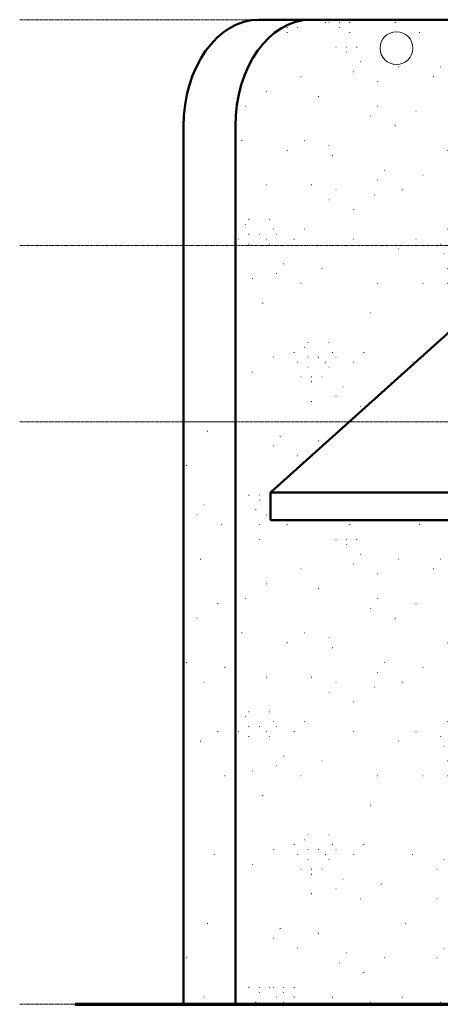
# Model space of a CAD drawing. Header units: inches. Extents: x -558 to 632, y -7 to 251.
# Tile 1 of 8: x -558 to -456, y 0 to 240. Entities that reach past the tile are written whole.
import ezdxf

# ---------------------------------------------------------------- set-up
doc = ezdxf.new("R2010")
doc.units = ezdxf.units.IN
doc.header["$MEASUREMENT"] = 0
doc.linetypes.add('Center 1_4_', pattern=[0.53125, 0.25, -0.09375, 0.09375, -0.09375])
for name, color, linetype, lineweight in [('A-DETL', 90, 'Continuous', 9), ('A-DETL-THIN', 151, 'Continuous', 9), ('A-FLOR-LEVL', 51, 'Continuous', 9), ('A-ROOF', 132, 'Continuous', 9), ('A-WALL', 90, 'Continuous', 9), ('A-WALL-PATT', 111, 'Continuous', 9), ('Q-SPCQ', 2, 'Continuous', 9)]:
    doc.layers.add(name, color=color, linetype=linetype, lineweight=lineweight)

msp = doc.modelspace()

# ---------------------------------------------------------------- hatches: boundary and pattern name
at = {"layer": 'A-WALL-PATT'}
h = msp.add_hatch(dxfattribs=at)
h.set_pattern_fill('FP_2', color=256, style=0, pattern_type=2)
h.set_pattern_definition([(0, (-539.28, 88.04), (0, 120), [0.112, -84.74]), (0, (-584.25, 50.84), (0, 120), [0.112, -84.74]), (0, (-557.95, 48.44), (0, 120), [0.112, -84.74]), (0, (-537.58, 79.64), (0, 120), [0.112, -84.74]), (0, (-549.46, 139.64), (0, 120), [0.112, -84.74]), (0, (-591.89, 138.44), (0, 120), [0.112, -84.74]), (0, (-574.92, 106.04), (0, 120), [0.112, -84.74]), (0, (-570.67, 101.24), (0, 120), [0.112, -84.74]), (0, (-525.7, 113.24), (0, 120), [0.11, -84.74]), (0, (-523.15, 112.04), (0, 120), [0.11, -84.74]), (0, (-523.15, 113.24), (0, 120), [0.11, -84.74]), (0, (-520.61, 113.24), (0, 120), [0.11, -84.74]), (0, (-537.58, 115.64), (0, 120), [0.11, -84.74]), (0, (-535.03, 114.44), (0, 120), [0.11, -84.74]), (0, (-535.03, 115.64), (0, 120), [0.11, -84.74]), (0, (-532.49, 115.64), (0, 120), [0.11, -84.74]), (0, (-529.94, 109.64), (0, 120), [0.11, -84.74]), (0, (-527.4, 108.44), (0, 120), [0.11, -84.74]), (0, (-527.4, 109.64), (0, 120), [0.11, -84.74]), (0, (-524.85, 109.64), (0, 120), [0.11, -84.74]), (0, (-529.1, 112.04), (0, 120), [0.11, -84.74]), (0, (-526.55, 110.84), (0, 120), [0.11, -84.74]), (0, (-526.55, 112.04), (0, 120), [0.11, -84.74]), (0, (-524, 112.04), (0, 120), [0.11, -84.74]), (0, (-535.88, 110.84), (0, 120), [0.11, -84.74]), (0, (-533.34, 109.64), (0, 120), [0.11, -84.74]), (0, (-533.34, 110.84), (0, 120), [0.11, -84.74]), (0, (-530.79, 110.84), (0, 120), [0.11, -84.74]), (0, (-531.64, 116.84), (0, 120), [0.11, -84.74]), (0, (-529.1, 115.64), (0, 120), [0.11, -84.74]), (0, (-529.1, 116.84), (0, 120), [0.11, -84.74]), (0, (-526.55, 116.84), (0, 120), [0.11, -84.74]), (0, (-566.43, 113.24), (0, 120), [0.112, -84.74]), (0, (-563.88, 112.04), (0, 120), [0.112, -84.74]), (0, (-563.88, 113.24), (0, 120), [0.11, -84.74]), (0, (-561.34, 113.24), (0, 120), [0.11, -84.74]), (0, (-568.13, 119.24), (0, 120), [0.11, -84.74]), (0, (-565.58, 118.04), (0, 120), [0.11, -84.74]), (0, (-565.58, 119.24), (0, 120), [0.11, -84.74]), (0, (-563.04, 119.24), (0, 120), [0.11, -84.74]), (0, (-530.79, 139.64), (0, 120), [0.11, -84.74]), (0, (-528.25, 138.44), (0, 120), [0.11, -84.74]), (0, (-528.25, 139.64), (0, 120), [0.11, -84.74]), (0, (-525.7, 139.64), (0, 120), [0.11, -84.74]), (0, (-574.92, 152.84), (0, 120), [0.112, -84.74]), (0, (-572.37, 151.64), (0, 120), [0.112, -84.74]), (0, (-572.37, 152.84), (0, 120), [0.112, -84.74]), (0, (-569.83, 152.84), (0, 120), [0.112, -84.74]), (0, (-581.7, 124.04), (0, 120), [0.112, -84.74]), (0, (-579.16, 122.84), (0, 120), [0.112, -84.74]), (0, (-579.16, 124.04), (0, 120), [0.112, -84.74]), (0, (-576.61, 124.04), (0, 120), [0.112, -84.74]), (0, (-524, 143.24), (0, 120), [0.11, -84.74]), (0, (-521.46, 142.04), (0, 120), [0.11, -84.74]), (0, (-521.46, 143.24), (0, 120), [0.11, -84.74]), (0, (-518.91, 143.24), (0, 120), [0.11, -84.74]), (0, (-587.64, 124.04), (0, 120), [0.112, -84.74]), (0, (-585.1, 122.84), (0, 120), [0.112, -84.74]), (0, (-585.1, 124.04), (0, 120), [0.112, -84.74]), (0, (-582.55, 124.04), (0, 120), [0.112, -84.74]), (0, (-530.79, 154.04), (0, 120), [0.112, -84.74]), (0, (-535.88, 150.44), (0, 120), [0.112, -84.74]), (0, (-540.13, 155.24), (0, 120), [0.112, -84.74]), (0, (-541.82, 152.84), (0, 120), [0.112, -84.74]), (0, (-540.98, 120.44), (0, 120), [0.11, -84.74]), (0, (-546.07, 116.84), (0, 120), [0.11, -84.74]), (0, (-550.31, 121.64), (0, 120), [0.11, -84.74]), (0, (-552, 119.24), (0, 120), [0.11, -84.74]), (0, (-531.64, 107.24), (0, 120), [0.11, -84.74]), (0, (-536.73, 103.64), (0, 120), [0.11, -84.74]), (0, (-540.98, 108.44), (0, 120), [0.11, -84.74]), (0, (-542.67, 106.04), (0, 120), [0.11, -84.74]), (0, (-557.95, 120.44), (0, 120), [0.11, -84.74]), (0, (-563.04, 116.84), (0, 120), [0.11, -84.74]), (0, (-567.28, 121.64), (0, 120), [0.11, -84.74]), (0, (-568.98, 119.24), (0, 120), [0.11, -84.74]), (0, (-554.55, 131.24), (0, 120), [0.11, -84.74]), (0, (-559.64, 127.64), (0, 120), [0.11, -84.74]), (0, (-563.88, 132.44), (0, 120), [0.112, -84.74]), (0, (-565.58, 130.04), (0, 120), [0.112, -84.74]), (0, (-513.82, 127.64), (0, 120), [0.11, -84.74]), (0, (-518.91, 124.04), (0, 120), [0.11, -84.74]), (0, (-523.15, 128.84), (0, 120), [0.11, -84.74]), (0, (-524.85, 126.44), (0, 120), [0.11, -84.74]), (0, (-546.91, 97.64), (0, 120), [0.112, -84.74]), (0, (-552, 94.04), (0, 120), [0.112, -84.74]), (0, (-556.25, 98.84), (0, 120), [0.112, -84.74]), (0, (-557.95, 96.44), (0, 120), [0.112, -84.74]), (0, (-551.16, 108.44), (0, 120), [0.11, -84.74]), (0, (-556.25, 104.84), (0, 120), [0.112, -84.74]), (0, (-560.49, 109.64), (0, 120), [0.112, -84.74]), (0, (-562.19, 107.24), (0, 120), [0.112, -84.74]), (0, (-530.79, 132.44), (0, 120), [0.11, -84.74]), (0, (-535.88, 128.84), (0, 120), [0.11, -84.74]), (0, (-540.13, 133.64), (0, 120), [0.11, -84.74]), (0, (-541.82, 131.24), (0, 120), [0.11, -84.74]), (0, (-514.67, 80.84), (0, 120), [0.112, -84.74]), (0, (-519.76, 77.24), (0, 120), [0.112, -84.74]), (0, (-524, 82.04), (0, 120), [0.112, -84.74]), (0, (-525.7, 79.64), (0, 120), [0.112, -84.74]), (0, (-557.1, 77.24), (0, 120), [0.112, -84.74]), (0, (-562.19, 73.64), (0, 120), [0.112, -84.74]), (0, (-566.43, 78.44), (0, 120), [0.112, -84.74]), (0, (-568.13, 76.04), (0, 120), [0.112, -84.74]), (0, (-583.4, 102.44), (0, 120), [0.112, -84.74]), (0, (-588.49, 98.84), (0, 120), [0.112, -84.74]), (0, (-592.74, 103.64), (0, 120), [0.112, -84.74]), (0, (-594.43, 101.24), (0, 120), [0.112, -84.74]), (0, (-570.67, 137.24), (0, 120), [0.112, -84.74]), (0, (-575.76, 133.64), (0, 120), [0.112, -84.74]), (0, (-580.01, 138.44), (0, 120), [0.112, -84.74]), (0, (-581.7, 136.04), (0, 120), [0.112, -84.74]), (0, (-581.7, 157.64), (0, 120), [0.112, -84.74]), (0, (-586.8, 154.04), (0, 120), [0.112, -84.74]), (0, (-591.04, 158.84), (0, 120), [0.112, -84.74]), (0, (-592.74, 156.44), (0, 120), [0.112, -84.74]), (0, (-514.67, 161.24), (0, 120), [0.112, -84.74]), (0, (-519.76, 157.64), (0, 120), [0.112, -84.74]), (0, (-524, 162.44), (0, 120), [0.112, -84.74]), (0, (-525.7, 160.04), (0, 120), [0.112, -84.74]), (0, (-556.25, 80.84), (0, 120), [0.112, -84.74]), (0, (-554.55, 83.24), (0, 120), [0.112, -84.74]), (0, (-550.31, 78.44), (0, 120), [0.112, -84.74]), (0, (-545.22, 82.04), (0, 120), [0.112, -84.74]), (0, (-591.04, 113.24), (0, 120), [0.112, -84.74]), (0, (-585.1, 113.24), (0, 120), [0.112, -84.74]), (0, (-585.1, 116.84), (0, 120), [0.112, -84.74]), (0, (-583.4, 119.24), (0, 120), [0.112, -84.74]), (0, (-585.95, 120.44), (0, 120), [0.112, -84.74]), (0, (-580.86, 121.64), (0, 120), [0.112, -84.74]), (0, (-579.16, 120.44), (0, 120), [0.112, -84.74]), (0, (-580.86, 118.04), (0, 120), [0.112, -84.74]), (0, (-578.31, 116.84), (0, 120), [0.112, -84.74]), (0, (-578.31, 118.04), (0, 120), [0.112, -84.74]), (0, (-575.76, 118.04), (0, 120), [0.112, -84.74]), (0, (-576.61, 121.64), (0, 120), [0.112, -84.74]), (0, (-531.64, 142.04), (0, 120), [0.11, -84.74]), (0, (-525.7, 142.04), (0, 120), [0.11, -84.74]), (0, (-525.7, 145.64), (0, 120), [0.11, -84.74]), (0, (-524, 148.04), (0, 120), [0.11, -84.74]), (0, (-526.55, 149.24), (0, 120), [0.11, -84.74]), (0, (-521.46, 150.44), (0, 120), [0.11, -84.74]), (0, (-519.76, 149.24), (0, 120), [0.11, -84.74]), (0, (-521.46, 146.84), (0, 120), [0.11, -84.74]), (0, (-518.91, 145.64), (0, 120), [0.11, -84.74]), (0, (-518.91, 146.84), (0, 120), [0.11, -84.74]), (0, (-516.37, 146.84), (0, 120), [0.11, -84.74]), (0, (-517.22, 150.44), (0, 120), [0.11, -84.74]), (0, (-533.34, 91.64), (0, 120), [0.11, -84.74]), (0, (-527.4, 91.64), (0, 120), [0.11, -84.74]), (0, (-527.4, 95.24), (0, 120), [0.11, -84.74]), (0, (-525.7, 97.64), (0, 120), [0.11, -84.74]), (0, (-528.25, 98.84), (0, 120), [0.11, -84.74]), (0, (-523.15, 100.04), (0, 120), [0.11, -84.74]), (0, (-521.46, 98.84), (0, 120), [0.11, -84.74]), (0, (-523.15, 96.44), (0, 120), [0.11, -84.74]), (0, (-520.61, 95.24), (0, 120), [0.11, -84.74]), (0, (-520.61, 96.44), (0, 120), [0.11, -84.74]), (0, (-518.06, 96.44), (0, 120), [0.11, -84.74]), (0, (-518.91, 100.04), (0, 120), [0.11, -84.74]), (0, (-589.34, 90.44), (0, 120), [0.112, -84.74]), (0, (-578.31, 88.04), (0, 120), [0.112, -84.74]), (0, (-583.4, 79.64), (0, 120), [0.112, -84.74]), (0, (-574.07, 90.44), (0, 120), [0.112, -84.74]), (0, (-572.37, 79.64), (0, 120), [0.112, -84.74]), (0, (-567.28, 86.84), (0, 120), [0.112, -84.74]), (0, (-568.13, 89.24), (0, 120), [0.112, -84.74]), (0, (-572.37, 146.84), (0, 120), [0.112, -84.74]), (0, (-566.43, 148.04), (0, 120), [0.112, -84.74]), (0, (-564.73, 150.44), (0, 120), [0.112, -84.74]), (0, (-562.19, 156.44), (0, 120), [0.112, -84.74]), (0, (-559.64, 158.84), (0, 120), [0.112, -84.74]), (0, (-566.43, 157.64), (0, 120), [0.112, -84.74]), (0, (-567.28, 158.84), (0, 120), [0.112, -84.74]), (0, (-568.13, 161.24), (0, 120), [0.112, -84.74]), (0, (-568.13, 155.24), (0, 120), [0.112, -84.74]), (0, (-568.98, 156.44), (0, 120), [0.112, -84.74]), (0, (-570.67, 157.64), (0, 120), [0.112, -84.74]), (0, (-573.22, 161.24), (0, 120), [0.112, -84.74]), (0, (-574.07, 160.04), (0, 120), [0.112, -84.74]), (0, (-576.61, 158.84), (0, 120), [0.112, -84.74]), (0, (-575.76, 156.44), (0, 120), [0.112, -84.74]), (0, (-573.22, 157.64), (0, 120), [0.112, -84.74]), (0, (-573.22, 155.24), (0, 120), [0.112, -84.74]), (0, (-560.49, 145.64), (0, 120), [0.112, -84.74]), (0, (-555.4, 149.24), (0, 120), [0.112, -84.74]), (0, (-547.76, 156.44), (0, 120), [0.112, -84.74]), (0, (-541.82, 145.64), (0, 120), [0.112, -84.74]), (0, (-534.19, 70.04), (0, 120), [0.112, -84.74]), (0, (-525.7, 62.84), (0, 120), [0.112, -84.74]), (0, (-525.7, 55.64), (0, 120), [0.112, -84.74]), (0, (-522.31, 58.04), (0, 120), [0.112, -84.74]), (0, (-518.91, 56.84), (0, 120), [0.112, -84.74]), (0, (-518.06, 61.64), (0, 120), [0.112, -84.74]), (0, (-514.67, 56.84), (0, 120), [0.112, -84.74]), (0, (-512.12, 59.24), (0, 120), [0.112, -84.74]), (0, (-512.97, 66.44), (0, 120), [0.112, -84.74]), (0, (-517.22, 70.04), (0, 120), [0.112, -84.74]), (0, (-521.46, 67.64), (0, 120), [0.112, -84.74]), (0, (-528.25, 70.04), (0, 120), [0.112, -84.74]), (0, (-527.4, 67.64), (0, 120), [0.112, -84.74]), (0, (-530.79, 64.04), (0, 120), [0.112, -84.74]), (0, (-529.94, 60.44), (0, 120), [0.112, -84.74]), (0, (-532.49, 60.44), (0, 120), [0.112, -84.74]), (0, (-532.49, 59.24), (0, 120), [0.112, -84.74]), (0, (-535.03, 60.44), (0, 120), [0.112, -84.74]), (0, (-533.34, 62.84), (0, 120), [0.112, -84.74]), (0, (-535.03, 64.04), (0, 120), [0.112, -84.74]), (0, (-533.34, 67.64), (0, 120), [0.112, -84.74]), (0, (-536.73, 67.64), (0, 120), [0.112, -84.74]), (0, (-535.03, 71.24), (0, 120), [0.112, -84.74]), (0, (-536.73, 70.04), (0, 120), [0.112, -84.74]), (0, (-539.28, 68.84), (0, 120), [0.112, -84.74]), (0, (-540.98, 65.24), (0, 120), [0.112, -84.74]), (0, (-540.13, 62.84), (0, 120), [0.112, -84.74]), (0, (-537.58, 61.64), (0, 120), [0.112, -84.74]), (0, (-539.28, 59.24), (0, 120), [0.112, -84.74]), (0, (-539.28, 55.64), (0, 120), [0.112, -84.74]), (0, (-545.22, 55.64), (0, 120), [0.112, -84.74]), (0, (-546.91, 66.44), (0, 120), [0.112, -84.74]), (0, (-556.25, 55.64), (0, 120), [0.112, -84.74]), (0, (-551.16, 64.04), (0, 120), [0.112, -84.74]), (0, (-562.19, 66.44), (0, 120), [0.112, -84.74]), (0, (-569.83, 59.24), (0, 120), [0.112, -84.74]), (0, (-574.92, 55.64), (0, 120), [0.112, -84.74]), (0, (-587.64, 65.24), (0, 120), [0.112, -84.74]), (0, (-587.64, 67.64), (0, 120), [0.112, -84.74]), (0, (-590.19, 66.44), (0, 120), [0.112, -84.74]), (0, (-591.04, 68.84), (0, 120), [0.112, -84.74]), (0, (-588.49, 70.04), (0, 120), [0.112, -84.74]), (0, (-587.64, 71.24), (0, 120), [0.112, -84.74]), (0, (-585.1, 67.64), (0, 120), [0.112, -84.74]), (0, (-583.4, 66.44), (0, 120), [0.112, -84.74]), (0, (-582.55, 65.24), (0, 120), [0.112, -84.74]), (0, (-582.55, 71.24), (0, 120), [0.112, -84.74]), (0, (-581.7, 68.84), (0, 120), [0.112, -84.74]), (0, (-580.86, 67.64), (0, 120), [0.112, -84.74]), (0, (-574.07, 68.84), (0, 120), [0.112, -84.74]), (0, (-576.61, 66.44), (0, 120), [0.112, -84.74]), (0, (-579.16, 60.44), (0, 120), [0.112, -84.74]), (0, (-580.86, 58.04), (0, 120), [0.112, -84.74]), (0, (-586.8, 56.84), (0, 120), [0.112, -84.74])])
h.paths.add_polyline_path([(-505.84, 0), (-451.3, 0), (-451.3, 118), (-497.39, 118), (-497.39, 124.73), (-451.3, 166.22), (-451.3, 240), (-487.45, 240), (-489.85, 239.78), (-492.21, 239.11), (-494.49, 238.02), (-496.65, 236.52), (-498.64, 234.63), (-500.45, 232.38), (-502.04, 229.83), (-503.37, 227), (-504.44, 223.95), (-505.21, 220.73), (-505.68, 217.39), (-505.84, 214), (-505.84, 118)], flags=0)
h.paths.add_polyline_path([(-466.71, 229.07), (-467.74, 229.21), (-468.71, 229.61), (-469.54, 230.24), (-470.17, 231.07), (-470.57, 232.04), (-470.71, 233.07), (-470.57, 234.11), (-470.17, 235.07), (-469.54, 235.9), (-468.71, 236.53), (-467.74, 236.93), (-466.71, 237.07), (-465.67, 236.93), (-464.71, 236.53), (-463.88, 235.9), (-463.24, 235.07), (-462.84, 234.11), (-462.71, 233.07), (-462.84, 232.04), (-463.24, 231.07), (-463.88, 230.24), (-464.71, 229.61), (-465.67, 229.21)], flags=0)
h = msp.add_hatch(dxfattribs=at)
h.set_pattern_fill('FP_3', color=256, style=0, pattern_type=2)
h.set_pattern_definition([(0, (176.13, 88.04), (0, 120), [0.112, -84.741]), (0, (131.16, 50.84), (0, 120), [0.112, -84.741]), (0, (157.46, 48.44), (0, 120), [0.112, -84.741]), (0, (177.83, 79.64), (0, 120), [0.112, -84.741]), (0, (165.95, 139.64), (0, 120), [0.112, -84.741]), (0, (123.52, 138.44), (0, 120), [0.112, -84.741]), (0, (140.49, 106.04), (0, 120), [0.112, -84.741]), (0, (144.73, 101.24), (0, 120), [0.112, -84.741]), (0, (189.71, 113.24), (0, 120), [0.112, -84.741]), (0, (192.25, 112.04), (0, 120), [0.112, -84.741]), (0, (192.25, 113.24), (0, 120), [0.112, -84.741]), (0, (194.8, 113.24), (0, 120), [0.112, -84.741]), (0, (177.83, 115.64), (0, 120), [0.112, -84.741]), (0, (180.37, 114.44), (0, 120), [0.112, -84.741]), (0, (180.37, 115.64), (0, 120), [0.112, -84.741]), (0, (182.92, 115.64), (0, 120), [0.112, -84.741]), (0, (185.46, 109.64), (0, 120), [0.112, -84.741]), (0, (188.01, 108.44), (0, 120), [0.112, -84.741]), (0, (188.01, 109.64), (0, 120), [0.112, -84.741]), (0, (190.55, 109.64), (0, 120), [0.112, -84.741]), (0, (186.31, 112.04), (0, 120), [0.112, -84.741]), (0, (188.86, 110.84), (0, 120), [0.112, -84.741]), (0, (188.86, 112.04), (0, 120), [0.112, -84.741]), (0, (191.4, 112.04), (0, 120), [0.112, -84.741]), (0, (179.52, 110.84), (0, 120), [0.112, -84.741]), (0, (182.07, 109.64), (0, 120), [0.112, -84.741]), (0, (182.07, 110.84), (0, 120), [0.112, -84.741]), (0, (184.61, 110.84), (0, 120), [0.112, -84.741]), (0, (183.77, 116.84), (0, 120), [0.112, -84.741]), (0, (186.31, 115.64), (0, 120), [0.112, -84.741]), (0, (186.31, 116.84), (0, 120), [0.112, -84.741]), (0, (188.86, 116.84), (0, 120), [0.112, -84.741]), (0, (148.98, 113.24), (0, 120), [0.112, -84.741]), (0, (151.52, 112.04), (0, 120), [0.112, -84.741]), (0, (151.52, 113.24), (0, 120), [0.112, -84.741]), (0, (154.07, 113.24), (0, 120), [0.112, -84.741]), (0, (147.28, 119.24), (0, 120), [0.112, -84.741]), (0, (149.82, 118.04), (0, 120), [0.112, -84.741]), (0, (149.82, 119.24), (0, 120), [0.112, -84.741]), (0, (152.37, 119.24), (0, 120), [0.112, -84.741]), (0, (184.61, 139.64), (0, 120), [0.112, -84.741]), (0, (187.16, 138.44), (0, 120), [0.112, -84.741]), (0, (187.16, 139.64), (0, 120), [0.112, -84.741]), (0, (189.71, 139.64), (0, 120), [0.112, -84.741]), (0, (140.49, 152.84), (0, 120), [0.112, -84.741]), (0, (143.04, 151.64), (0, 120), [0.112, -84.741]), (0, (143.04, 152.84), (0, 120), [0.112, -84.741]), (0, (145.58, 152.84), (0, 120), [0.112, -84.741]), (0, (133.7, 124.04), (0, 120), [0.112, -84.741]), (0, (136.25, 122.84), (0, 120), [0.112, -84.741]), (0, (136.25, 124.04), (0, 120), [0.112, -84.741]), (0, (138.79, 124.04), (0, 120), [0.112, -84.741]), (0, (191.4, 143.24), (0, 120), [0.112, -84.741]), (0, (193.95, 142.04), (0, 120), [0.112, -84.741]), (0, (193.95, 143.24), (0, 120), [0.112, -84.741]), (0, (196.49, 143.24), (0, 120), [0.112, -84.741]), (0, (127.76, 124.04), (0, 120), [0.112, -84.741]), (0, (130.31, 122.84), (0, 120), [0.112, -84.741]), (0, (130.31, 124.04), (0, 120), [0.112, -84.741]), (0, (132.85, 124.04), (0, 120), [0.112, -84.741]), (0, (184.61, 154.04), (0, 120), [0.112, -84.741]), (0, (179.52, 150.44), (0, 120), [0.112, -84.741]), (0, (175.28, 155.24), (0, 120), [0.112, -84.741]), (0, (173.58, 152.84), (0, 120), [0.112, -84.741]), (0, (174.43, 120.44), (0, 120), [0.112, -84.741]), (0, (169.34, 116.84), (0, 120), [0.112, -84.741]), (0, (165.1, 121.64), (0, 120), [0.112, -84.741]), (0, (163.4, 119.24), (0, 120), [0.112, -84.741]), (0, (183.77, 107.24), (0, 120), [0.112, -84.741]), (0, (178.68, 103.64), (0, 120), [0.112, -84.741]), (0, (174.43, 108.44), (0, 120), [0.112, -84.741]), (0, (172.74, 106.04), (0, 120), [0.112, -84.741]), (0, (157.46, 120.44), (0, 120), [0.112, -84.741]), (0, (152.37, 116.84), (0, 120), [0.112, -84.741]), (0, (148.13, 121.64), (0, 120), [0.112, -84.741]), (0, (146.43, 119.24), (0, 120), [0.112, -84.741]), (0, (160.86, 131.24), (0, 120), [0.112, -84.741]), (0, (155.76, 127.64), (0, 120), [0.112, -84.741]), (0, (151.52, 132.44), (0, 120), [0.112, -84.741]), (0, (149.82, 130.04), (0, 120), [0.112, -84.741]), (0, (201.59, 127.64), (0, 120), [0.112, -84.741]), (0, (196.49, 124.04), (0, 120), [0.112, -84.741]), (0, (192.25, 128.84), (0, 120), [0.112, -84.741]), (0, (190.55, 126.44), (0, 120), [0.112, -84.741]), (0, (168.49, 97.64), (0, 120), [0.112, -84.741]), (0, (163.4, 94.04), (0, 120), [0.112, -84.741]), (0, (159.16, 98.84), (0, 120), [0.112, -84.741]), (0, (157.46, 96.44), (0, 120), [0.112, -84.741]), (0, (164.25, 108.44), (0, 120), [0.112, -84.741]), (0, (159.16, 104.84), (0, 120), [0.112, -84.741]), (0, (154.92, 109.64), (0, 120), [0.112, -84.741]), (0, (153.22, 107.24), (0, 120), [0.112, -84.741]), (0, (184.61, 132.44), (0, 120), [0.112, -84.741]), (0, (179.52, 128.84), (0, 120), [0.112, -84.741]), (0, (175.28, 133.64), (0, 120), [0.112, -84.741]), (0, (173.58, 131.24), (0, 120), [0.112, -84.741]), (0, (200.74, 80.84), (0, 120), [0.112, -84.741]), (0, (195.65, 77.24), (0, 120), [0.112, -84.741]), (0, (191.4, 82.04), (0, 120), [0.112, -84.741]), (0, (189.71, 79.64), (0, 120), [0.112, -84.741]), (0, (158.31, 77.24), (0, 120), [0.112, -84.741]), (0, (153.22, 73.64), (0, 120), [0.112, -84.741]), (0, (148.98, 78.44), (0, 120), [0.112, -84.741]), (0, (147.28, 76.04), (0, 120), [0.112, -84.741]), (0, (132.01, 102.44), (0, 120), [0.112, -84.741]), (0, (126.91, 98.84), (0, 120), [0.112, -84.741]), (0, (122.67, 103.64), (0, 120), [0.112, -84.741]), (0, (120.97, 101.24), (0, 120), [0.112, -84.741]), (0, (144.73, 137.24), (0, 120), [0.112, -84.741]), (0, (139.64, 133.64), (0, 120), [0.112, -84.741]), (0, (135.4, 138.44), (0, 120), [0.112, -84.741]), (0, (133.7, 136.04), (0, 120), [0.112, -84.741]), (0, (133.7, 157.64), (0, 120), [0.112, -84.741]), (0, (128.61, 154.04), (0, 120), [0.112, -84.741]), (0, (124.37, 158.84), (0, 120), [0.112, -84.741]), (0, (122.67, 156.44), (0, 120), [0.112, -84.741]), (0, (200.74, 161.24), (0, 120), [0.112, -84.741]), (0, (195.65, 157.64), (0, 120), [0.112, -84.741]), (0, (191.4, 162.44), (0, 120), [0.112, -84.741]), (0, (189.71, 160.04), (0, 120), [0.112, -84.741]), (0, (159.16, 80.84), (0, 120), [0.112, -84.741]), (0, (160.86, 83.24), (0, 120), [0.112, -84.741]), (0, (165.1, 78.44), (0, 120), [0.112, -84.741]), (0, (170.19, 82.04), (0, 120), [0.112, -84.741]), (0, (124.37, 113.24), (0, 120), [0.112, -84.741]), (0, (130.31, 113.24), (0, 120), [0.112, -84.741]), (0, (130.31, 116.84), (0, 120), [0.112, -84.741]), (0, (132.01, 119.24), (0, 120), [0.112, -84.741]), (0, (129.46, 120.44), (0, 120), [0.112, -84.741]), (0, (134.55, 121.64), (0, 120), [0.112, -84.741]), (0, (136.25, 120.44), (0, 120), [0.112, -84.741]), (0, (134.55, 118.04), (0, 120), [0.112, -84.741]), (0, (137.1, 116.84), (0, 120), [0.112, -84.741]), (0, (137.1, 118.04), (0, 120), [0.112, -84.741]), (0, (139.64, 118.04), (0, 120), [0.112, -84.741]), (0, (138.79, 121.64), (0, 120), [0.112, -84.741]), (0, (183.77, 142.04), (0, 120), [0.112, -84.741]), (0, (189.71, 142.04), (0, 120), [0.112, -84.741]), (0, (189.71, 145.64), (0, 120), [0.112, -84.741]), (0, (191.4, 148.04), (0, 120), [0.112, -84.741]), (0, (188.86, 149.24), (0, 120), [0.112, -84.741]), (0, (193.95, 150.44), (0, 120), [0.112, -84.741]), (0, (195.65, 149.24), (0, 120), [0.112, -84.741]), (0, (193.95, 146.84), (0, 120), [0.112, -84.741]), (0, (196.49, 145.64), (0, 120), [0.112, -84.741]), (0, (196.49, 146.84), (0, 120), [0.112, -84.741]), (0, (199.04, 146.84), (0, 120), [0.112, -84.741]), (0, (198.19, 150.44), (0, 120), [0.112, -84.741]), (0, (182.07, 91.64), (0, 120), [0.112, -84.741]), (0, (188.01, 91.64), (0, 120), [0.112, -84.741]), (0, (188.01, 95.24), (0, 120), [0.112, -84.741]), (0, (189.71, 97.64), (0, 120), [0.112, -84.741]), (0, (187.16, 98.84), (0, 120), [0.112, -84.741]), (0, (192.25, 100.04), (0, 120), [0.112, -84.741]), (0, (193.95, 98.84), (0, 120), [0.112, -84.741]), (0, (192.25, 96.44), (0, 120), [0.112, -84.741]), (0, (194.8, 95.24), (0, 120), [0.112, -84.741]), (0, (194.8, 96.44), (0, 120), [0.112, -84.741]), (0, (197.34, 96.44), (0, 120), [0.112, -84.741]), (0, (196.49, 100.04), (0, 120), [0.112, -84.741]), (0, (126.07, 90.44), (0, 120), [0.112, -84.741]), (0, (137.1, 88.04), (0, 120), [0.112, -84.741]), (0, (132.01, 79.64), (0, 120), [0.112, -84.741]), (0, (141.34, 90.44), (0, 120), [0.112, -84.741]), (0, (143.04, 79.64), (0, 120), [0.112, -84.741]), (0, (148.13, 86.84), (0, 120), [0.112, -84.741]), (0, (147.28, 89.24), (0, 120), [0.112, -84.741]), (0, (143.04, 146.84), (0, 120), [0.112, -84.741]), (0, (148.98, 148.04), (0, 120), [0.112, -84.741]), (0, (150.67, 150.44), (0, 120), [0.112, -84.741]), (0, (153.22, 156.44), (0, 120), [0.112, -84.741]), (0, (155.76, 158.84), (0, 120), [0.112, -84.741]), (0, (148.98, 157.64), (0, 120), [0.112, -84.741]), (0, (148.13, 158.84), (0, 120), [0.112, -84.741]), (0, (147.28, 161.24), (0, 120), [0.112, -84.741]), (0, (147.28, 155.24), (0, 120), [0.112, -84.741]), (0, (146.43, 156.44), (0, 120), [0.112, -84.741]), (0, (144.73, 157.64), (0, 120), [0.112, -84.741]), (0, (142.19, 161.24), (0, 120), [0.112, -84.741]), (0, (141.34, 160.04), (0, 120), [0.112, -84.741]), (0, (138.79, 158.84), (0, 120), [0.112, -84.741]), (0, (139.64, 156.44), (0, 120), [0.112, -84.741]), (0, (142.19, 157.64), (0, 120), [0.112, -84.741]), (0, (142.19, 155.24), (0, 120), [0.112, -84.741]), (0, (154.92, 145.64), (0, 120), [0.112, -84.741]), (0, (160.01, 149.24), (0, 120), [0.112, -84.741]), (0, (167.64, 156.44), (0, 120), [0.112, -84.741]), (0, (173.58, 145.64), (0, 120), [0.112, -84.741]), (0, (181.22, 70.04), (0, 120), [0.112, -84.741]), (0, (189.71, 62.84), (0, 120), [0.112, -84.741]), (0, (189.71, 55.64), (0, 120), [0.112, -84.741]), (0, (193.1, 58.04), (0, 120), [0.112, -84.741]), (0, (196.49, 56.84), (0, 120), [0.112, -84.741]), (0, (197.34, 61.64), (0, 120), [0.112, -84.741]), (0, (200.74, 56.84), (0, 120), [0.112, -84.741]), (0, (203.28, 59.24), (0, 120), [0.112, -84.741]), (0, (202.43, 66.44), (0, 120), [0.112, -84.741]), (0, (198.19, 70.04), (0, 120), [0.112, -84.741]), (0, (193.95, 67.64), (0, 120), [0.112, -84.741]), (0, (187.16, 70.04), (0, 120), [0.112, -84.741]), (0, (188.01, 67.64), (0, 120), [0.112, -84.741]), (0, (184.61, 64.04), (0, 120), [0.112, -84.741]), (0, (185.46, 60.44), (0, 120), [0.112, -84.741]), (0, (182.92, 60.44), (0, 120), [0.112, -84.741]), (0, (182.92, 59.24), (0, 120), [0.112, -84.741]), (0, (180.37, 60.44), (0, 120), [0.112, -84.741]), (0, (182.07, 62.84), (0, 120), [0.112, -84.741]), (0, (180.37, 64.04), (0, 120), [0.112, -84.741]), (0, (182.07, 67.64), (0, 120), [0.112, -84.741]), (0, (178.68, 67.64), (0, 120), [0.112, -84.741]), (0, (180.37, 71.24), (0, 120), [0.112, -84.741]), (0, (178.68, 70.04), (0, 120), [0.112, -84.741]), (0, (176.13, 68.84), (0, 120), [0.112, -84.741]), (0, (174.43, 65.24), (0, 120), [0.112, -84.741]), (0, (175.28, 62.84), (0, 120), [0.112, -84.741]), (0, (177.83, 61.64), (0, 120), [0.112, -84.741]), (0, (176.13, 59.24), (0, 120), [0.112, -84.741]), (0, (176.13, 55.64), (0, 120), [0.112, -84.741]), (0, (170.19, 55.64), (0, 120), [0.112, -84.741]), (0, (168.49, 66.44), (0, 120), [0.112, -84.741]), (0, (159.16, 55.64), (0, 120), [0.112, -84.741]), (0, (164.25, 64.04), (0, 120), [0.112, -84.741]), (0, (153.22, 66.44), (0, 120), [0.112, -84.741]), (0, (145.58, 59.24), (0, 120), [0.112, -84.741]), (0, (140.49, 55.64), (0, 120), [0.112, -84.741]), (0, (127.76, 65.24), (0, 120), [0.112, -84.741]), (0, (127.76, 67.64), (0, 120), [0.112, -84.741]), (0, (125.22, 66.44), (0, 120), [0.112, -84.741]), (0, (124.37, 68.84), (0, 120), [0.112, -84.741]), (0, (126.91, 70.04), (0, 120), [0.112, -84.741]), (0, (127.76, 71.24), (0, 120), [0.112, -84.741]), (0, (130.31, 67.64), (0, 120), [0.112, -84.741]), (0, (132.01, 66.44), (0, 120), [0.112, -84.741]), (0, (132.85, 65.24), (0, 120), [0.112, -84.741]), (0, (132.85, 71.24), (0, 120), [0.112, -84.741]), (0, (133.7, 68.84), (0, 120), [0.112, -84.741]), (0, (134.55, 67.64), (0, 120), [0.112, -84.741]), (0, (141.34, 68.84), (0, 120), [0.112, -84.741]), (0, (138.79, 66.44), (0, 120), [0.112, -84.741]), (0, (136.25, 60.44), (0, 120), [0.112, -84.741]), (0, (134.55, 58.04), (0, 120), [0.112, -84.741]), (0, (128.61, 56.84), (0, 120), [0.112, -84.741])])
h.paths.add_polyline_path([(-518.57, 0), (-505.84, 0), (-505.84, 142), (-518.57, 142), (-518.57, 126.23)], flags=0)

# ---------------------------------------------------------------- linework, layer by layer
at = {"layer": 'A-DETL', "lineweight": 50}
for p, q in [((490.94, 240), (-500.18, 240)), ((-518.57, 0), (-518.57, 214)), ((-505.94, 214), (-505.94, 0)), ((-497.39, 124.73), (-451.3, 166.22)), ((-103.12, 124.73), (-497.39, 124.73)), ((-497.39, 124.73), (-497.39, 118)), ((-497.39, 118), (-103.12, 118))]:
    msp.add_line(p, q, dxfattribs=at)
at = {"layer": 'A-DETL', "lineweight": 70}
msp.add_line((-544.95, 0), (531.38, 0), dxfattribs=at)
at = {"layer": 'A-DETL', "lineweight": 50}
for centre in [(-500.18, 214), (-487.55, 214)]:
    msp.add_ellipse(centre, major_axis=(0, 26), ratio=0.707107, start_param=0, end_param=1.570796, dxfattribs=at)
at = {"layer": 'A-DETL-THIN'}
for start, end in [(0, 180), (180, 360)]:
    msp.add_arc((-466.71, 233.07), 4, start, end, dxfattribs=at)
at = {"layer": 'A-FLOR-LEVL', "linetype": 'Center 1_4_'}
for p, q in [((-558.47, 240), (632.47, 240)), ((-558.47, 185), (632.47, 185)), ((-558.47, 142), (632.47, 142)), ((-558.47, 0), (632.47, 0))]:
    msp.add_line(p, q, dxfattribs=at)
at = {"layer": 'A-ROOF'}
for p, q in [((-451.3, 166.22), (-497.39, 124.73)), ((-497.39, 124.73), (-103.12, 124.73)), ((-497.39, 124.73), (-497.39, 118)), ((-103.12, 118), (-497.39, 118))]:
    msp.add_line(p, q, dxfattribs=at)
at = {"layer": 'A-WALL'}
for p, q in [((490.94, 240), (-500.18, 240)), ((-518.57, 0), (-518.57, 214)), ((-505.84, 214), (-505.84, 0)), ((-505.84, 142), (-518.57, 142)), ((-518.57, 0), (509.33, 0))]:
    msp.add_line(p, q, dxfattribs=at)
for centre in [(-500.18, 214), (-487.45, 214)]:
    msp.add_ellipse(centre, major_axis=(0, 26), ratio=0.707107, start_param=0, end_param=1.570796, dxfattribs=at)
at = {"layer": 'Q-SPCQ'}
msp.add_circle((-466.71, 233.07), 4, dxfattribs=at)

doc.saveas('drawing.dxf')
